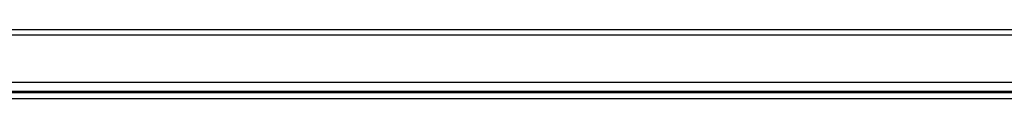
# Model space of a CAD drawing. Header units: inches. Extents: x 28 to 747, y 82 to 346.
# Tile 58 of 246: x 45.78 to 63.11, y 336.25 to 337.47. Entities that reach past the tile are written whole.
import ezdxf

# ---------------------------------------------------------------- set-up
doc = ezdxf.new("R2010")
doc.units = ezdxf.units.IN
doc.header["$MEASUREMENT"] = 0
doc.layers.add('Visible Edges(ANSI)', color=7, linetype='Continuous', lineweight=25)
doc.layers.add('Visible Tangent Edges(ANSI)', color=7, linetype='Continuous', lineweight=25)

msp = doc.modelspace()

# ---------------------------------------------------------------- linework, layer by layer
at = {"layer": 'Visible Edges(ANSI)'}
for p, q in [((28.642, 337.471), (100.247, 337.471)), ((100.247, 336.537), (28.642, 336.537)), ((100.345, 336.352), (28.543, 336.352))]:
    msp.add_line(p, q, dxfattribs=at)
at = {"layer": 'Visible Tangent Edges(ANSI)'}
for p, q in [((100.247, 337.372), (28.642, 337.372)), ((29.341, 336.383), (99.446, 336.383)), ((28.543, 336.253), (100.345, 336.253))]:
    msp.add_line(p, q, dxfattribs=at)

doc.saveas('drawing.dxf')
